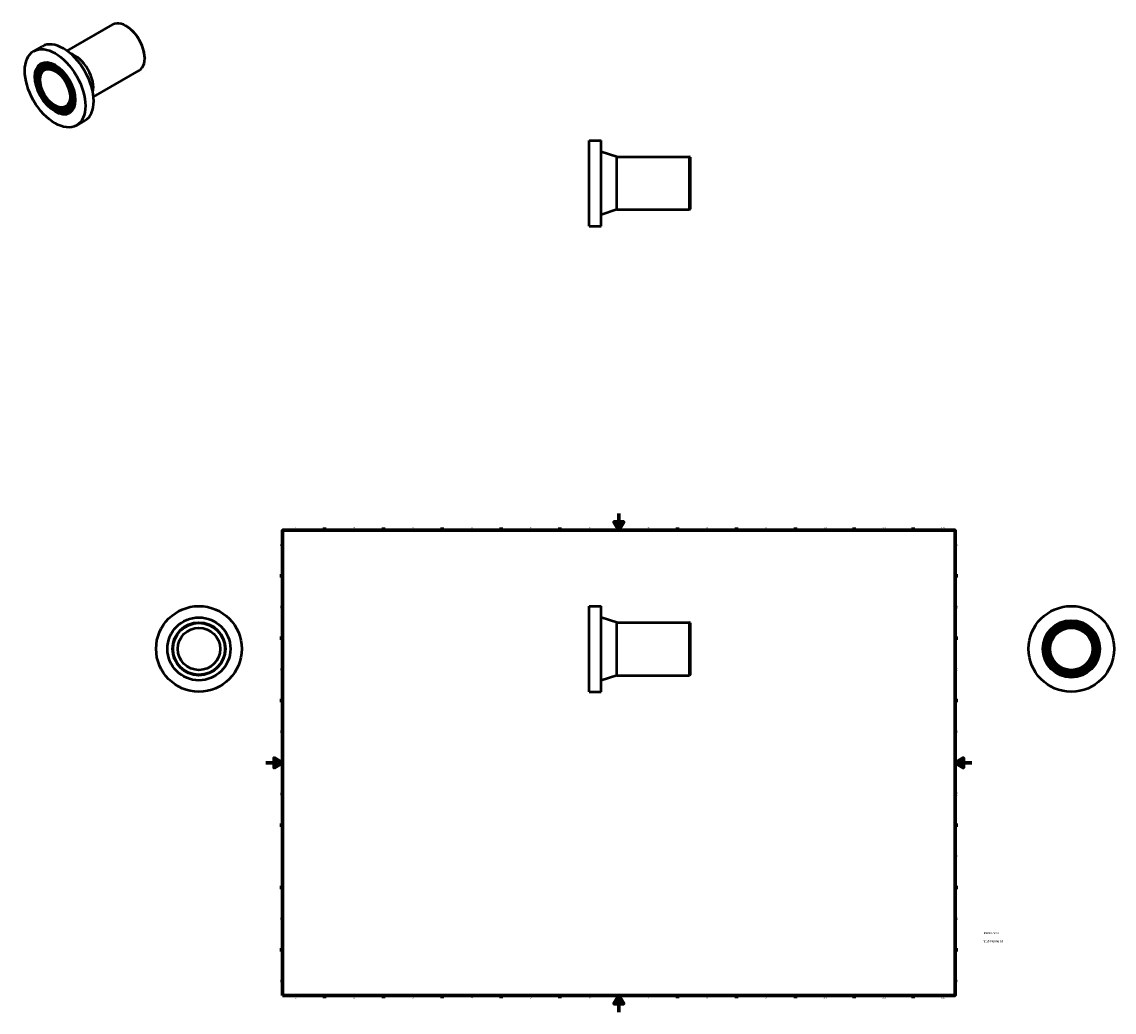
# Model space of a CAD drawing. Header units: millimetres. Extents: x -290 to 1010, y -1011 to 1180.
# Tile 3 of 3: x -290 to 1010, y 0 to 1180. Entities that reach past the tile are written whole.
import ezdxf

# ---------------------------------------------------------------- set-up
doc = ezdxf.new("R2010")
doc.units = ezdxf.units.MM
for name, color, linetype, lineweight in [('Border (ANSI)', 7, 'Continuous', 70), ('Title (ISO)', 7, 'Continuous', 50), ('Visible (ANSI)', 7, 'Continuous', 50)]:
    doc.layers.add(name, color=color, linetype=linetype, lineweight=lineweight)
doc.styles.add('Note Text (ANSI)', font='tahoma.ttf')
doc.styles.add('Note Text (ISO)', font='tahoma.ttf')

# ---------------------------------------------------------------- blocks, each defined once
blk = doc.blocks.new('Borders Default Border')
at = {"layer": 'Border (ANSI)'}
for p, q in [((70.1, 574), (70.1, 577.4)), ((140.2, 574), (140.2, 577.4)), ((210.2, 574), (210.2, 577.4)), ((280.3, 574), (280.3, 577.4)), ((350.4, 574), (350.4, 577.4)), ((490.6, 574), (490.6, 577.4)), ((560.7, 574), (560.7, 577.4)), ((630.8, 574), (630.8, 577.4)), ((700.8, 574), (700.8, 577.4)), ((770.9, 574), (770.9, 577.4)), ((20, 519.7), (16.6, 519.7)), ((821, 519.7), (824.4, 519.7)), ((20, 445.5), (16.6, 445.5)), ((821, 445.5), (824.4, 445.5)), ((20, 371.2), (16.6, 371.2)), ((821, 371.2), (824.4, 371.2)), ((20, 222.7), (16.6, 222.7)), ((821, 222.7), (824.4, 222.7)), ((20, 148.5), (16.6, 148.5)), ((821, 148.5), (824.4, 148.5)), ((20, 74.3), (16.6, 74.3)), ((821, 74.3), (824.4, 74.3)), ((70.1, 20), (70.1, 16.6)), ((140.2, 20), (140.2, 16.6)), ((210.2, 20), (210.2, 16.6)), ((280.3, 20), (280.3, 16.6)), ((350.4, 20), (350.4, 16.6)), ((490.6, 20), (490.6, 16.6)), ((560.7, 20), (560.7, 16.6)), ((630.8, 20), (630.8, 16.6)), ((700.8, 20), (700.8, 16.6)), ((770.9, 20), (770.9, 16.6))]:
    blk.add_line(p, q, dxfattribs=at)
at = {"layer": 'Border (ANSI)', "flags": 128}
for points in [[(420.5, 594), (420.5, 574), (414.7, 584), (426.3, 584), (420.5, 574)], [(20, 20), (20, 574), (821, 574), (821, 20), (20, 20)], [(0, 297), (20, 297), (10, 302.8), (10, 291.2), (20, 297)], [(841, 297), (821, 297), (831, 302.8), (831, 291.2), (821, 297)], [(420.5, 0), (420.5, 20), (414.7, 10), (426.3, 10), (420.5, 20)]]:
    blk.add_lwpolyline(points, dxfattribs=at)
at = {"layer": 'Border (ANSI)', "color": 230, "true_color": 0xff0080, "char_height": 3.05, "attachment_point": 7, "style": 'Note Text (ANSI)'}
for s, insert in [('1', (34.4, 574.4)), ('2', (104.2, 574.4)), ('3', (174.3, 574.3)), ('4', (244.2, 574.4)), ('5', (314.5, 574.3)), ('6', (384.5, 574.3)), ('7', (454.6, 574.4)), ('8', (524.6, 574.3)), ('9', (594.7, 574.3)), ('10', (664, 574.3)), ('11', (734, 574.4)), ('12', (804.1, 574.4)), ('A', (16.8, 555.4)), ('A', (821.6, 555.4)), ('B', (17.1, 481.1)), ('B', (822, 481.1)), ('C', (17, 406.8)), ('C', (821.8, 406.8)), ('D', (17, 332.6)), ('D', (821.8, 332.6)), ('E', (17.2, 258.4)), ('E', (822.1, 258.4)), ('F', (17.3, 184.1)), ('F', (822.1, 184.1)), ('G', (16.8, 109.8)), ('G', (821.7, 109.8)), ('H', (17, 35.6)), ('H', (821.8, 35.6)), ('1', (34.4, 16.6)), ('2', (104.2, 16.6)), ('3', (174.3, 16.5)), ('4', (244.2, 16.6)), ('5', (314.5, 16.5)), ('6', (384.5, 16.5)), ('7', (454.6, 16.6)), ('8', (524.6, 16.5)), ('9', (594.7, 16.5)), ('10', (664, 16.5)), ('11', (734, 16.6)), ('12', (804.1, 16.6))]:
    blk.add_mtext(s, dxfattribs=dict(at, insert=insert))
blk = doc.blocks.new('Title Blocks ISO')
at = {"layer": 'Title (ISO)', "color": 232, "true_color": 0xca0064, "style": 'Note Text (ISO)'}
for tag, p in [('DESCRIPTION_001', (34, 63.3)), ('PART_NUMBER_001', (34.2, 73.1))]:
    blk.add_attdef(tag, p, '', height=2.5, dxfattribs=at)

msp = doc.modelspace()

# ---------------------------------------------------------------- linework, layer by layer
at = {"layer": 'Visible (ANSI)'}
for p, q in [((-236.586, 1145.116), (-182.171, 1176.451)), ((-165.922, 1174.599), (-166.366, 1174.857)), ((-276.31, 1144.742), (-266.41, 1150.443)), ((-144.178, 1136.84), (-144.178, 1136.327)), ((-267.208, 1128.936), (-266.762, 1129.193)), ((-265.95, 1126.752), (-265.505, 1127.009)), ((-264.692, 1124.568), (-264.247, 1124.825)), ((-205.147, 1090.521), (-150.732, 1121.856)), ((-237.026, 1076.525), (-236.581, 1076.782)), ((-235.769, 1074.341), (-235.323, 1074.598)), ((-234.511, 1072.157), (-234.065, 1072.414)), ((-225.409, 1056.351), (-215.509, 1062.052)), ((385.348, 936.471), (385.348, 1038.471)), ((385.348, 1038.471), (399.348, 1038.471)), ((399.348, 936.471), (399.348, 1038.471)), ((418.348, 1018.971), (399.348, 1024.971)), ((418.348, 955.971), (418.348, 1018.971)), ((418.348, 1018.971), (504.718, 1018.971)), ((504.718, 955.971), (504.718, 1018.971)), ((505.348, 1018.341), (504.718, 1018.971)), ((505.348, 1018.341), (505.348, 956.601)), ((418.348, 955.971), (399.348, 949.971)), ((418.348, 955.971), (504.718, 955.971)), ((505.348, 956.601), (504.718, 955.971)), ((385.348, 936.471), (399.348, 936.471)), ((385.348, 381.732), (385.348, 483.732)), ((385.348, 483.732), (399.348, 483.732)), ((399.348, 381.732), (399.348, 483.732)), ((418.348, 464.232), (399.348, 470.232)), ((418.348, 401.232), (418.348, 464.232)), ((418.348, 464.232), (504.718, 464.232)), ((504.718, 401.232), (504.718, 464.232)), ((505.348, 463.602), (504.718, 464.232)), ((505.348, 463.602), (505.348, 401.862)), ((418.348, 401.232), (399.348, 395.232)), ((418.348, 401.232), (504.718, 401.232)), ((505.348, 401.862), (504.718, 401.232)), ((385.348, 381.732), (399.348, 381.732))]:
    msp.add_line(p, q, dxfattribs=at)
for centre, radius in [((-79.541, 432.732), 51), ((959.464, 432.732), 51), ((-79.541, 432.732), 37.5), ((-79.541, 432.732), 31.5), ((-79.541, 432.732), 30.87), ((-79.541, 432.732), 25.2), ((959.464, 432.732), 34.02), ((959.464, 432.732), 32.76), ((959.464, 432.732), 31.5), ((959.464, 432.732), 30.24), ((959.464, 432.732), 28.98), ((959.464, 432.732), 27.72), ((959.464, 432.732), 25.2)]:
    msp.add_circle(centre, radius, dxfattribs=at)
for centre, major_axis, start_param, end_param in [((-166.452, 1149.154), (-15.72, 27.297), 3.14159265, 6.28318531), ((-166.006, 1149.41), (-15.405, 26.751), 3.92892453, 5.49585344), ((-240.96, 1106.247), (-25.451, 44.196), 3.14159267, 6.28318531), ((-250.414, 1100.803), (16.348, -28.389), 0, 3.14159265), ((-250.414, 1100.803), (15.091, -26.205), 0, 3.14159265), ((-227.525, 1113.984), (15.72, -27.297), 0.55446707, 2.58712558), ((-250.414, 1100.803), (16.977, -29.481), 3.15466235, 6.27011561), ((-250.414, 1100.803), (15.72, -27.297), 3.15570799, 6.26906997), ((-250.414, 1100.803), (14.462, -25.114), 3.1569355, 6.26784246), ((-250.414, 1100.803), (13.833, -24.022), 0, 3.14159265)]:
    msp.add_ellipse(centre, major_axis=major_axis, ratio=0.57809312, start_param=start_param, end_param=end_param, dxfattribs=at)
for major_axis in [(25.451, -44.196), (16.977, -29.481), (16.348, -28.389), (15.72, -27.297), (15.091, -26.205), (14.462, -25.114), (13.833, -24.022), (12.576, -21.838)]:
    msp.add_ellipse((-250.859, 1100.547), major_axis=major_axis, ratio=0.57809312, dxfattribs=at)

# ---------------------------------------------------------------- block references
msp.add_blockref('Borders Default Border', (0, 0))
msp.add_blockref('Title Blocks ISO', (821, 20)).add_auto_attribs({'PART_NUMBER_001': '490207063', 'DESCRIPTION_001': 'Stub Flange 63'})

doc.saveas('drawing.dxf')
